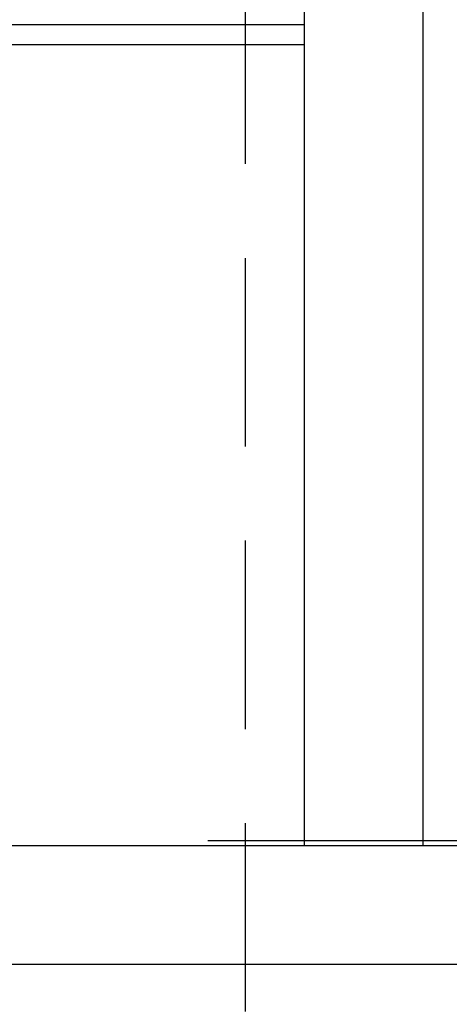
# Model space of a CAD drawing. Header units: millimetres. Extents: x 42924 to 92944, y -369470 to -179866.
# Tile 119 of 256: x 59601 to 59644, y -180957 to -180858. Entities that reach past the tile are written whole.
import ezdxf

# ---------------------------------------------------------------- set-up
doc = ezdxf.new("R2010")
doc.units = ezdxf.units.MM
doc.linetypes.add('DASHDOT', pattern=[25.4, 12.7, -6.35, 0, -6.35])
doc.linetypes.add('HIDDEN', pattern=[9.525, 6.35, -3.175])
for name, color, linetype in [('!! 0_ Istn-sciany', 8, 'Continuous'), ('!! 0_ Istn-widok', 8, 'Continuous'), ('!! 0_Osie', 8, 'DASHDOT'), ('!! 2 ZABUDOWA GK-MDF', 8, 'Continuous'), ('!! 2_proj ściany remont', 8, 'Continuous'), ('0-osie-liniA', 8, 'DASHDOT')]:
    doc.layers.add(name, color=color, linetype=linetype)
doc.layers.add('E_SAP_ZASIĘG', color=150, linetype='Continuous', plot=False)

# ---------------------------------------------------------------- blocks, each defined once
blk = doc.blocks.new('BLOK OSI')
at = {"layer": '0-osie-liniA', "ltscale": 5}
blk.add_lwpolyline([(48639.258, -194702.088), (55442.285, -194702.088)], dxfattribs=at)

msp = doc.modelspace()

# ---------------------------------------------------------------- linework, layer by layer
at = {"layer": '!! 0_ Istn-sciany'}
for points in [[(59599.56735, -180941.3878), (59690.56735, -180941.3878)], [(59557.56735, -180953.3878), (59690.56735, -180953.3878)]]:
    msp.add_lwpolyline(points, dxfattribs=at)
at = {"layer": '!! 0_ Istn-widok', "linetype": 'HIDDEN', "ltscale": 3}
msp.add_line((59623.57394, -180653.3878), (59623.57394, -181228.3878), dxfattribs=at)
at = {"layer": '!! 2 ZABUDOWA GK-MDF'}
for points in [[(59522.56735, -180858.3878), (59629.56735, -180858.3878)], [(59522.56735, -180860.3878), (59629.56735, -180860.3878)]]:
    msp.add_lwpolyline(points, dxfattribs=at)
at = {"layer": '!! 2_proj ściany remont'}
for points in [[(59629.56735, -180941.3878), (59629.56735, -180770.3878)], [(59641.56735, -180941.3878), (59641.56735, -180770.3878)]]:
    msp.add_lwpolyline(points, dxfattribs=at)
at = {"layer": 'E_SAP_ZASIĘG'}
for centre in [(59298.91442, -181088.08994), (60076.8218, -181088.08994)]:
    msp.add_circle(centre, 600, dxfattribs=at)

# ---------------------------------------------------------------- block references
at = {"layer": '!! 0_Osie'}
msp.add_blockref('BLOK OSI', (8819.85593, 13761.2005), dxfattribs=at)

doc.saveas('drawing.dxf')
